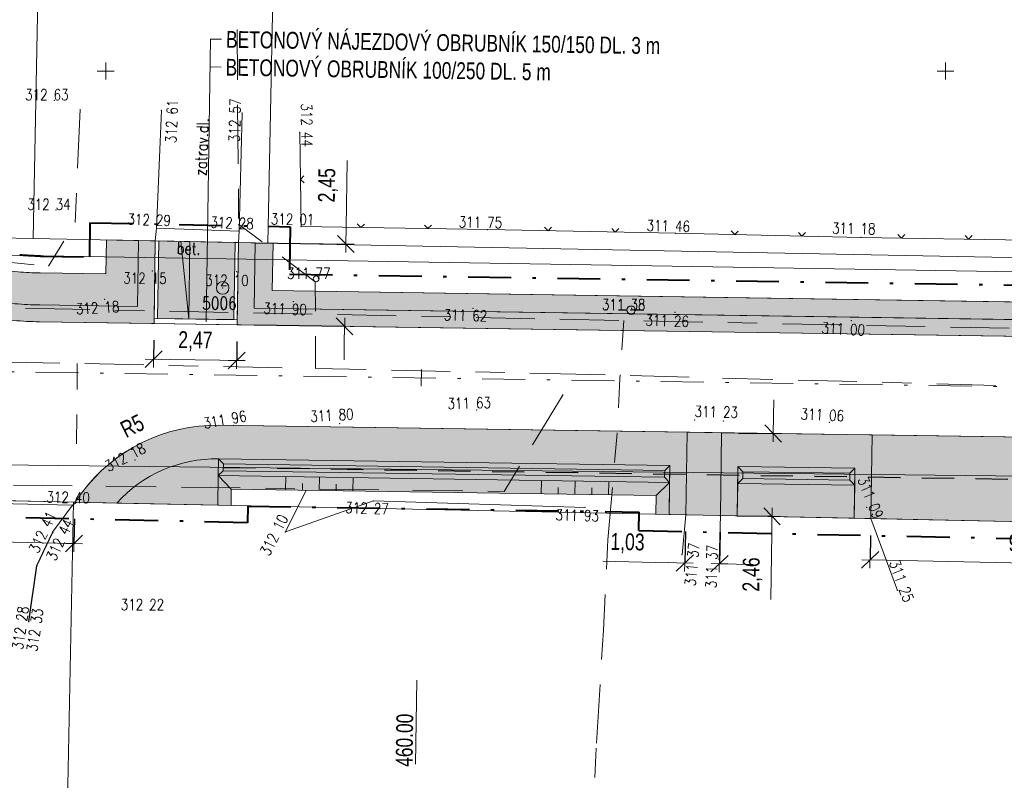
# Model space of a CAD drawing. Header units: metres. Extents: x -457068 to -456753, y -1111244 to -1111169.
# Tile 3 of 19: x -457053 to -457023, y -1111221 to -1111198. Entities that reach past the tile are written whole.
import ezdxf
from ezdxf.enums import TextEntityAlignment as Align

# ---------------------------------------------------------------- set-up
doc = ezdxf.new("R2010")
doc.units = ezdxf.units.M
doc.header["$MEASUREMENT"] = 0
for name, pattern in [('6.1622', [40, 3.5, -3, 7, -3, 3.5, 3.5, -3, 7, -3, 3.5]), ('6.2322', [40, 3.5, -3, 7, -4, 6, -3, 7, -3, 3.5]), ('6.6022', [39, 3.5, -3, 7, -6, -6, 7, -3, 3.5]), ('DGN Style 2', [6.398437, 3.839062, -2.559375]), ('DGN Style 4', [10.243898, 5.11875, -2.559375, 0.006398, -2.559375])]:
    doc.linetypes.add(name, pattern=pattern)
doc.layers.get('0').update_dxf_attribs({"lineweight": 13})
for name, color, linetype, lineweight in [('BARVY_KOMUNIKACE', 254, 'Continuous', 0), ('BARVY_KRAJNICE', 101, 'Continuous', 0), ('BARVY_OPRAVA STERK', 191, 'Continuous', 0), ('BARVY_OPRAVA_DLAZBA', 51, 'Continuous', 0), ('BARVY_VSAK', 9, 'Continuous', 0), ('BARVY_ZAREZ', 31, 'Continuous', 0), ('GEODETICKE_BODY', 2, 'Continuous', 13), ('HRANICE', 7, 'Continuous', 13), ('Hranice parcel', 9, 'Continuous', 13), ('HRANICE STAVENISTE', 136, 'DGN Style 4', 40), ('HRANY NAVRH', 1, 'Continuous', 13), ('HRANY_ZAREZ', 30, 'Continuous', 13), ('HRANY_ZELEN', 96, 'Continuous', 13), ('IS_CEZ_NN_NADZ', 1, 'Continuous', 0), ('IS_CEZ_NN_PODZ', 1, '6.6022', 0), ('IS_SMVAK_KANAL_SPL_TRASA', 32, '6.2322', 0), ('IS_SMVAK_VODA_TRASA', 5, '6.1622', 0), ('KOMUNIKACE', 7, 'Continuous', 13), ('KOMUNIKACE_OBRUBNIK', 7, 'Continuous', 13), ('KOTY', 1, 'Continuous', 13), ('KRAJNICE', 1, 'Continuous', 13), ('OSA', 1, 'DGN Style 4', 13), ('POLOMERY', 1, 'Continuous', 13), ('POPIS OBRUB', 1, 'Continuous', 13), ('SIT', 5, 'Continuous', 13), ('SITE_KANALIZACE', 7, 'Continuous', 13), ('SITE_VODOVOD', 7, 'Continuous', 13), ('SKLONOVNIK', 1, 'Continuous', 0), ('SKRYTE_BODY', 7, 'Continuous', 0), ('SRAFY ZAREZ', 30, 'Continuous', 13), ('STANIČENÍ', 1, 'Continuous', 13), ('TEREN', 7, 'Continuous', 13), ('TEXTY_KOMUNIKACE', 7, 'Continuous', 13), ('VSAKOVACI_RYHA_POTRUBI', 32, 'DGN Style 2', 30), ('VYSKY', 34, 'Continuous', 0), ('VYSKY_OBRUBNIK', 34, 'Continuous', 0)]:
    doc.layers.add(name, color=color, linetype=linetype, lineweight=lineweight)
doc.styles.add('ARIAL', font='arial.ttf')
doc.styles.add('ROMANS', font='romans.shx')
doc.styles.add('Style-Arial', font='arial.ttf')
doc.styles.add('Style-Times New Roman', font='times.ttf')
doc.dimstyles.new('1 500', dxfattribs={"dimtxt": 1, "dimasz": 1, "dimexe": 0, "dimexo": 1, "dimgap": 0.5, "dimtad": 1, "dimzin": 0, "dimtxsty": 'Style-Times New Roman', "dimblk": 'KONCOVA ZNACKA KOTY_1.0', "dimcen": 0, "dimazin": 3, "dimtfac": 1, "dimtdec": 0, "dimtofl": 0, "dimtmove": 0, "dimatfit": 1, "dimldrblk": 'KONCOVA ZNACKA KOTY_1.0', "dimfxl": 0, "dimtolj": 1, "dimtzin": 0, "dimarcsym": 0})

# ---------------------------------------------------------------- blocks, each defined once
blk = doc.blocks.new('SIT')
at = {"color": 0, "linetype": 'ByBlock', "lineweight": -2}
for p, q in [((-1, 0), (1, 0)), ((0, 1), (0, -1))]:
    blk.add_line(p, q, dxfattribs=at)
blk = doc.blocks.new('SOUP_V')
at = {"color": 0, "linetype": 'ByBlock', "lineweight": -2}
for p, q in [((-0.5, 0), (-1.5, 0)), ((0.5, 0), (1.5, 0))]:
    blk.add_line(p, q, dxfattribs=at)
blk.add_circle((0, 0), 0.5, dxfattribs=at)
blk.add_point((0, 0), dxfattribs=at)
blk = doc.blocks.new('SAK_PRIP')
at = {"color": 0, "linetype": 'ByBlock', "lineweight": -2}
blk.add_circle((0, 0), 0.35, dxfattribs=at)
blk = doc.blocks.new('PB')
at = {"color": 0, "linetype": 'ByBlock', "lineweight": -2}
blk.add_circle((0, 0), 0.75, dxfattribs=at)
blk.add_point((0, 0), dxfattribs=at)
blk = doc.blocks.new('PLOTDRAT')
at = {"color": 0, "linetype": 'ByBlock', "lineweight": -2}
for q in [(0.424264, 0.424264), (0.424264, -0.424264)]:
    blk.add_line((0, 0), q, dxfattribs=at)
blk = doc.blocks.new('KONCOVA ZNACKA KOTY_1.0')
blk.add_line((0, 0), (-1, 0))
at = {"layer": 'KOTY'}
for p, q in [((-0.5, -0.5), (0.5, 0.5)), ((-0.5, 0), (0.5, 0)), ((0, -0.5), (0, 0.5))]:
    blk.add_line(p, q, dxfattribs=at)
blk = doc.blocks.new('*D76')
at = {"layer": 'Defpoints', "color": 0, "linetype": 'Continuous', "lineweight": 0}
for p in [(-457027.22, -1111213.322), (-457017.98, -1111213.514), (-457018.005, -1111214.739)]:
    blk.add_point(p, dxfattribs=at)
at = {"layer": 'KOTY', "color": 0, "linetype": 'ByBlock', "lineweight": -2}
for p, q in [((-457027.23, -1111213.822), (-457027.246, -1111214.548)), ((-457017.99, -1111214.013), (-457018.005, -1111214.739))]:
    blk.add_line(p, q, dxfattribs=at)
at = {"layer": 'KOTY', "color": 0, "linetype": 'Continuous'}
blk.add_line((-457026.746, -1111214.558), (-457018.505, -1111214.729), dxfattribs=at)
at = {"layer": 'KOTY', "color": 0, "linetype": 'Continuous', "xscale": 0.5, "yscale": 0.5, "zscale": 0.5}
for p, rotation in [((-457027.246, -1111214.548), 178.8125618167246), ((-457018.005, -1111214.739), 358.8125618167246)]:
    blk.add_blockref('KONCOVA ZNACKA KOTY_1.0', p, dxfattribs=dict(at, rotation=rotation))
at = {"layer": 'KOTY', "color": 7, "linetype": 'Continuous', "insert": (-457022.614, -1111214.093), "char_height": 0.5, "attachment_point": 5, "rotation": 358.8126, "style": 'ARIAL'}
blk.add_mtext('\\A1;\\H1x;\\W0.75;9,24', dxfattribs=at)
blk = doc.blocks.new('*D80')
at = {"layer": 'Defpoints', "color": 0, "linetype": 'Continuous', "lineweight": 0}
for p in [(-457032.731, -1111213.208), (-457031.701, -1111213.229), (-457031.731, -1111214.664)]:
    blk.add_point(p, dxfattribs=at)
at = {"layer": 'KOTY', "color": 0, "linetype": 'ByBlock', "lineweight": -2}
for p, q in [((-457032.741, -1111213.708), (-457032.761, -1111214.642)), ((-457031.712, -1111213.729), (-457031.731, -1111214.664))]:
    blk.add_line(p, q, dxfattribs=at)
at = {"layer": 'KOTY', "color": 0, "linetype": 'Continuous'}
for p, q in [((-457033.261, -1111214.632), (-457035.199, -1111214.592)), ((-457031.231, -1111214.674), (-457030.731, -1111214.684))]:
    blk.add_line(p, q, dxfattribs=at)
at = {"layer": 'KOTY', "color": 0, "linetype": 'Continuous', "xscale": 0.5, "yscale": 0.5, "zscale": 0.5}
for p, rotation in [((-457032.761, -1111214.642), 358.8125618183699), ((-457031.731, -1111214.664), 178.8125618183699)]:
    blk.add_blockref('KONCOVA ZNACKA KOTY_1.0', p, dxfattribs=dict(at, rotation=rotation))
at = {"layer": 'KOTY', "color": 7, "linetype": 'Continuous', "insert": (-457034.468, -1111214.056), "char_height": 0.5, "attachment_point": 5, "rotation": 358.8126, "style": 'ARIAL'}
blk.add_mtext('\\A1;\\H1x;\\W0.75;1,03', dxfattribs=at)
blk = doc.blocks.new('*D82')
at = {"layer": 'Defpoints', "color": 0, "linetype": 'Continuous', "lineweight": 0}
for p in [(-457031.665, -1111210.765), (-457030.131, -1111210.788), (-457031.701, -1111213.229)]:
    blk.add_point(p, dxfattribs=at)
at = {"layer": 'KOTY', "color": 0, "linetype": 'Continuous'}
for p, q in [((-457030.123, -1111210.288), (-457030.116, -1111209.788)), ((-457030.175, -1111213.752), (-457030.204, -1111215.732))]:
    blk.add_line(p, q, dxfattribs=at)
at = {"layer": 'KOTY', "color": 0, "linetype": 'ByBlock', "lineweight": -2}
for p, q in [((-457031.165, -1111210.773), (-457030.131, -1111210.788)), ((-457031.201, -1111213.237), (-457030.167, -1111213.252))]:
    blk.add_line(p, q, dxfattribs=at)
at = {"layer": 'KOTY', "color": 0, "linetype": 'Continuous', "xscale": 0.5, "yscale": 0.5, "zscale": 0.5}
for p, rotation in [((-457030.131, -1111210.788), 269.1470496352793), ((-457030.167, -1111213.252), 89.14704963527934)]:
    blk.add_blockref('KONCOVA ZNACKA KOTY_1.0', p, dxfattribs=dict(at, rotation=rotation))
at = {"layer": 'KOTY', "color": 7, "linetype": 'Continuous', "insert": (-457030.744, -1111214.984), "char_height": 0.5, "attachment_point": 5, "rotation": 89.147, "style": 'ARIAL'}
blk.add_mtext('\\A1;\\H1x;\\W0.75;2,46', dxfattribs=at)
blk = doc.blocks.new('*D84')
at = {"layer": 'Defpoints', "color": 0, "linetype": 'Continuous', "lineweight": 0}
for p in [(-457046.049, -1111205.102), (-457046.085, -1111207.55), (-457042.889, -1111207.598)]:
    blk.add_point(p, dxfattribs=at)
at = {"layer": 'KOTY', "color": 0, "linetype": 'Continuous'}
for p, q in [((-457042.846, -1111204.65), (-457042.816, -1111202.667)), ((-457042.897, -1111208.098), (-457042.904, -1111208.598))]:
    blk.add_line(p, q, dxfattribs=at)
at = {"layer": 'KOTY', "color": 0, "linetype": 'ByBlock', "lineweight": -2}
for p, q in [((-457045.549, -1111205.11), (-457042.853, -1111205.15)), ((-457045.585, -1111207.558), (-457042.889, -1111207.598))]:
    blk.add_line(p, q, dxfattribs=at)
at = {"layer": 'KOTY', "color": 0, "linetype": 'Continuous', "xscale": 0.5, "yscale": 0.5, "zscale": 0.5}
for p, rotation in [((-457042.853, -1111205.15), 269.1470496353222), ((-457042.889, -1111207.598), 89.14704963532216)]:
    blk.add_blockref('KONCOVA ZNACKA KOTY_1.0', p, dxfattribs=dict(at, rotation=rotation))
at = {"layer": 'KOTY', "color": 7, "linetype": 'Continuous', "insert": (-457043.377, -1111203.4), "char_height": 0.5, "attachment_point": 5, "rotation": 89.147, "style": 'ARIAL'}
blk.add_mtext('\\A1;\\H1x;\\W0.75;2,45', dxfattribs=at)
blk = doc.blocks.new('*D86')
at = {"layer": 'Defpoints', "color": 0, "linetype": 'Continuous', "lineweight": 0}
for p in [(-457055.754, -1111212.726), (-457050.918, -1111212.831), (-457050.944, -1111214.062)]:
    blk.add_point(p, dxfattribs=at)
at = {"layer": 'KOTY', "color": 0, "linetype": 'ByBlock', "lineweight": -2}
for p, q in [((-457055.765, -1111213.226), (-457055.781, -1111213.957)), ((-457050.928, -1111213.331), (-457050.944, -1111214.062))]:
    blk.add_line(p, q, dxfattribs=at)
at = {"layer": 'KOTY', "color": 0, "linetype": 'Continuous'}
blk.add_line((-457055.281, -1111213.968), (-457051.444, -1111214.051), dxfattribs=at)
at = {"layer": 'KOTY', "color": 0, "linetype": 'Continuous', "xscale": 0.5, "yscale": 0.5, "zscale": 0.5}
for p, rotation in [((-457055.781, -1111213.957), 178.7587856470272), ((-457050.944, -1111214.062), 358.7587856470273)]:
    blk.add_blockref('KONCOVA ZNACKA KOTY_1.0', p, dxfattribs=dict(at, rotation=rotation))
at = {"layer": 'KOTY', "color": 7, "linetype": 'Continuous', "insert": (-457053.351, -1111213.459), "char_height": 0.5, "attachment_point": 5, "rotation": 358.7588, "style": 'ARIAL'}
blk.add_mtext('\\A1;\\H1x;\\W0.75;4,84', dxfattribs=at)
blk = doc.blocks.new('*D90')
at = {"layer": 'Defpoints', "color": 0, "linetype": 'Continuous', "lineweight": 0}
for p in [(-457048.559, -1111207.513), (-457046.085, -1111207.55), (-457046.101, -1111208.614)]:
    blk.add_point(p, dxfattribs=at)
at = {"layer": 'KOTY', "color": 0, "linetype": 'ByBlock', "lineweight": -2}
for p, q in [((-457048.567, -1111208.013), (-457048.575, -1111208.578)), ((-457046.093, -1111208.05), (-457046.101, -1111208.614))]:
    blk.add_line(p, q, dxfattribs=at)
at = {"layer": 'KOTY', "color": 0, "linetype": 'Continuous'}
blk.add_line((-457048.075, -1111208.585), (-457046.601, -1111208.607), dxfattribs=at)
at = {"layer": 'KOTY', "color": 0, "linetype": 'Continuous', "xscale": 0.5, "yscale": 0.5, "zscale": 0.5}
for p, rotation in [((-457048.575, -1111208.578), 179.1470496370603), ((-457046.101, -1111208.614), 359.1470496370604)]:
    blk.add_blockref('KONCOVA ZNACKA KOTY_1.0', p, dxfattribs=dict(at, rotation=rotation))
at = {"layer": 'KOTY', "color": 7, "linetype": 'Continuous', "insert": (-457047.33, -1111208.046), "char_height": 0.5, "attachment_point": 5, "rotation": 359.147, "style": 'ARIAL'}
blk.add_mtext('\\A1;\\H1x;\\W0.75;2,47', dxfattribs=at)

msp = doc.modelspace()

# ---------------------------------------------------------------- hatches: boundary and pattern name
at = {"layer": 'BARVY_KRAJNICE', "ltscale": 0.25, "extrusion": (0, 0, -1)}
for points in [[(457051.964, -1111206.963, 0.019236), (457052.693, -1111206.924), (457057.332, -1111206.497), (457057.378, -1111206.994), (457052.739, -1111207.422, -0.019236), (457051.971, -1111207.463), (457048.559, -1111207.513), (457048.557, -1111207.363), (457048.523, -1111205.053), (457049.023, -1111205.043), (457049.052, -1111207.006)], [(457051.949, -1111206.009, 0.019236), (457052.606, -1111205.974), (457057.245, -1111205.547), (457057.332, -1111206.497), (457052.693, -1111206.924, -0.019236), (457051.964, -1111206.963), (457049.052, -1111207.006), (457049.023, -1111205.043), (457049.976, -1111205.024), (457049.991, -1111206.038)]]:
    msp.add_hatch(color=256, dxfattribs=at).paths.add_polyline_path(points)
at = {"layer": 'BARVY_KRAJNICE', "ltscale": 0.25}
for points in [[(-457011.093, -1111208.071), (-457046.085, -1111207.55), (-457046.083, -1111207.4), (-457046.049, -1111205.102), (-457045.549, -1111205.112), (-457045.578, -1111207.058), (-457011.585, -1111207.564), (-457011.558, -1111205.772), (-457011.059, -1111205.782), (-457011.09, -1111207.921)], [(-457011.585, -1111207.564), (-457045.578, -1111207.058), (-457045.549, -1111205.112), (-457045.019, -1111205.123), (-457045.04, -1111206.536), (-457012.101, -1111207.033), (-457012.082, -1111205.762), (-457011.558, -1111205.772)], [(-457046.628, -1111210.542, 0.24122), (-457050.717, -1111212.56), (-457050.918, -1111212.831), (-457049.668, -1111212.857, -0.215687), (-457046.643, -1111211.542), (-457033.209, -1111211.742), (-457033.217, -1111212.242), (-457033.231, -1111213.197), (-457032.731, -1111213.208), (-457032.694, -1111210.75)], [(-457027.22, -1111213.322), (-457027.72, -1111213.312), (-457027.705, -1111212.324), (-457027.698, -1111211.824), (-457031.179, -1111211.773), (-457031.187, -1111212.273), (-457031.201, -1111213.24), (-457031.701, -1111213.229), (-457031.665, -1111210.765), (-457027.183, -1111210.832)], [(-457046.643, -1111211.542, 0.215687), (-457049.668, -1111212.857), (-457046.664, -1111212.919), (-457046.651, -1111212.042)], [(-457027.72, -1111213.312), (-457031.201, -1111213.24), (-457031.187, -1111212.273), (-457027.705, -1111212.324)]]:
    msp.add_hatch(color=256, dxfattribs=at).paths.add_polyline_path(points)
at = {"layer": 'BARVY_OPRAVA STERK', "ltscale": 0.25}
for points in [[(-457031.701, -1111213.229), (-457032.731, -1111213.208), (-457032.694, -1111210.75), (-457031.665, -1111210.765)], [(-457017.98, -1111213.514), (-457027.22, -1111213.322), (-457027.183, -1111210.832), (-457017.942, -1111210.97)]]:
    msp.add_hatch(color=256, dxfattribs=at).paths.add_polyline_path(points)
at = {"layer": 'BARVY_OPRAVA_DLAZBA', "ltscale": 0.25}
msp.add_hatch(color=256, dxfattribs=at).paths.add_polyline_path([(-457046.183, -1111207.399), (-457048.457, -1111207.365), (-457048.423, -1111205.055), (-457046.149, -1111205.1)])
at = {"layer": 'BARVY_VSAK', "ltscale": 0.25}
for points in [[(-457046.651, -1111212.042), (-457046.643, -1111211.542), (-457046.496, -1111211.695), (-457046.499, -1111211.895)], [(-457033.361, -1111211.89), (-457046.496, -1111211.695), (-457046.643, -1111211.542), (-457033.209, -1111211.742)], [(-457033.364, -1111212.09), (-457046.499, -1111211.895), (-457046.496, -1111211.695), (-457033.361, -1111211.89)], [(-457033.217, -1111212.242), (-457033.364, -1111212.09), (-457033.361, -1111211.89), (-457033.209, -1111211.742)], [(-457031.187, -1111212.273), (-457031.179, -1111211.773), (-457031.032, -1111211.925), (-457031.035, -1111212.125)], [(-457027.85, -1111211.972), (-457031.032, -1111211.925), (-457031.179, -1111211.773), (-457027.698, -1111211.824)], [(-457033.217, -1111212.242), (-457046.651, -1111212.042), (-457046.499, -1111211.895), (-457033.364, -1111212.09)], [(-457027.853, -1111212.172), (-457031.035, -1111212.125), (-457031.032, -1111211.925), (-457027.85, -1111211.972)], [(-457027.705, -1111212.324), (-457027.853, -1111212.172), (-457027.85, -1111211.972), (-457027.698, -1111211.824)], [(-457027.705, -1111212.324), (-457031.187, -1111212.273), (-457031.035, -1111212.125), (-457027.853, -1111212.172)]]:
    msp.add_hatch(color=256, dxfattribs=at).paths.add_polyline_path(points)
at = {"layer": 'BARVY_ZAREZ', "ltscale": 0.25}
for points in [[(-457046.269, -1111212.927), (-457046.664, -1111212.919), (-457046.651, -1111212.042), (-457046.262, -1111212.443)], [(-457033.617, -1111212.631), (-457046.262, -1111212.443), (-457046.651, -1111212.042), (-457033.217, -1111212.242)], [(-457033.231, -1111213.197), (-457033.626, -1111213.189), (-457033.617, -1111212.631), (-457033.217, -1111212.242)]]:
    msp.add_hatch(color=256, dxfattribs=at).paths.add_polyline_path(points)
at = {"layer": 'SKLONOVNIK', "ltscale": 0.25}
msp.add_hatch(color=256, dxfattribs=at).paths.add_polyline_path([(-457047.53, -1111207.379), (-457047.761, -1111205.068), (-457047.495, -1111205.073)])

# ---------------------------------------------------------------- linework, layer by layer
at = {"layer": 'BARVY_KOMUNIKACE', "ltscale": 0.25, "flags": 128}
msp.add_lwpolyline([(-457011.093, -1111208.071), (-457046.085, -1111207.55), (-457048.559, -1111207.513), (-457051.971, -1111207.463, -0.019236), (-457052.739, -1111207.422), (-457057.378, -1111206.994), (-457057.436, -1111210.887), (-457057.065, -1111210.933, -0.384842), (-457055.748, -1111212.453), (-457055.754, -1111212.726), (-457050.918, -1111212.831), (-457050.717, -1111212.56, -0.24122), (-457046.628, -1111210.542), (-457032.694, -1111210.75), (-457031.665, -1111210.765), (-457027.183, -1111210.832), (-457017.942, -1111210.97)], format="xyb", dxfattribs=at)
at = {"layer": 'BARVY_KRAJNICE', "ltscale": 0.25, "flags": 128}
for points in [[(-457051.964, -1111206.963, -0.019236), (-457052.693, -1111206.924), (-457057.332, -1111206.497), (-457057.378, -1111206.994), (-457052.739, -1111207.422, 0.019236), (-457051.971, -1111207.463), (-457048.559, -1111207.513), (-457048.557, -1111207.363), (-457048.523, -1111205.053), (-457049.023, -1111205.043), (-457049.052, -1111207.006)], [(-457051.949, -1111206.009, -0.019236), (-457052.606, -1111205.974), (-457057.245, -1111205.547), (-457057.332, -1111206.497), (-457052.693, -1111206.924, 0.019236), (-457051.964, -1111206.963), (-457049.052, -1111207.006), (-457049.023, -1111205.043), (-457049.976, -1111205.024), (-457049.991, -1111206.038)], [(-457046.628, -1111210.542, 0.24122), (-457050.717, -1111212.56), (-457050.918, -1111212.831), (-457049.668, -1111212.857, -0.215687), (-457046.643, -1111211.542), (-457033.209, -1111211.742), (-457033.217, -1111212.242), (-457033.231, -1111213.197), (-457032.731, -1111213.208), (-457032.694, -1111210.75)], [(-457046.643, -1111211.542, 0.215687), (-457049.668, -1111212.857), (-457046.664, -1111212.919), (-457046.651, -1111212.042)]]:
    msp.add_lwpolyline(points, format="xyb", close=True, dxfattribs=at)
for points in [[(-457046.085, -1111207.55), (-457011.093, -1111208.071), (-457011.09, -1111207.921), (-457011.059, -1111205.782), (-457011.558, -1111205.772), (-457011.585, -1111207.564), (-457045.578, -1111207.058), (-457045.549, -1111205.112), (-457046.049, -1111205.102), (-457046.083, -1111207.4)], [(-457045.549, -1111205.112), (-457045.578, -1111207.058), (-457011.585, -1111207.564), (-457011.558, -1111205.772), (-457012.082, -1111205.762), (-457012.101, -1111207.033), (-457045.04, -1111206.536), (-457045.019, -1111205.123)], [(-457027.72, -1111213.312), (-457027.22, -1111213.322), (-457027.183, -1111210.832), (-457031.665, -1111210.765), (-457031.701, -1111213.229), (-457031.201, -1111213.24), (-457031.187, -1111212.273), (-457031.179, -1111211.773), (-457027.698, -1111211.824), (-457027.705, -1111212.324)], [(-457027.72, -1111213.312), (-457027.705, -1111212.324), (-457031.187, -1111212.273), (-457031.201, -1111213.24)]]:
    msp.add_lwpolyline(points, close=True, dxfattribs=at)
at = {"layer": 'BARVY_OPRAVA STERK', "ltscale": 0.25, "flags": 128}
for points in [[(-457032.694, -1111210.75), (-457032.731, -1111213.208), (-457031.701, -1111213.229), (-457031.665, -1111210.765)], [(-457017.98, -1111213.514), (-457017.942, -1111210.97), (-457027.183, -1111210.832), (-457027.22, -1111213.322)]]:
    msp.add_lwpolyline(points, close=True, dxfattribs=at)
at = {"layer": 'BARVY_OPRAVA_DLAZBA', "ltscale": 0.25, "flags": 128}
msp.add_lwpolyline([(-457046.183, -1111207.399), (-457046.149, -1111205.1), (-457048.423, -1111205.055), (-457048.457, -1111207.365)], close=True, dxfattribs=at)
at = {"layer": 'BARVY_VSAK', "ltscale": 0.25, "flags": 128}
for points in [[(-457046.643, -1111211.542), (-457046.651, -1111212.042), (-457046.499, -1111211.895), (-457046.496, -1111211.695)], [(-457033.209, -1111211.742), (-457046.643, -1111211.542), (-457046.496, -1111211.695), (-457033.361, -1111211.89)], [(-457033.361, -1111211.89), (-457046.496, -1111211.695), (-457046.499, -1111211.895), (-457033.364, -1111212.09)], [(-457033.209, -1111211.742), (-457033.361, -1111211.89), (-457033.364, -1111212.09), (-457033.217, -1111212.242)], [(-457031.035, -1111212.125), (-457031.032, -1111211.925), (-457031.179, -1111211.773), (-457031.187, -1111212.273)], [(-457027.698, -1111211.824), (-457031.179, -1111211.773), (-457031.032, -1111211.925), (-457027.85, -1111211.972)], [(-457033.364, -1111212.09), (-457046.499, -1111211.895), (-457046.651, -1111212.042), (-457033.217, -1111212.242)], [(-457027.85, -1111211.972), (-457031.032, -1111211.925), (-457031.035, -1111212.125), (-457027.853, -1111212.172)], [(-457027.705, -1111212.324), (-457027.698, -1111211.824), (-457027.85, -1111211.972), (-457027.853, -1111212.172)], [(-457027.853, -1111212.172), (-457031.035, -1111212.125), (-457031.187, -1111212.273), (-457027.705, -1111212.324)]]:
    msp.add_lwpolyline(points, close=True, dxfattribs=at)
at = {"layer": 'BARVY_ZAREZ', "ltscale": 0.25, "flags": 128}
for points in [[(-457046.269, -1111212.927), (-457046.262, -1111212.443), (-457046.651, -1111212.042), (-457046.664, -1111212.919)], [(-457046.262, -1111212.443), (-457033.617, -1111212.631), (-457033.217, -1111212.242), (-457046.651, -1111212.042)], [(-457033.617, -1111212.631), (-457033.626, -1111213.189), (-457033.231, -1111213.197), (-457033.217, -1111212.242)]]:
    msp.add_lwpolyline(points, close=True, dxfattribs=at)
at = {"layer": 'HRANICE', "ltscale": 0.25}
for p, q in [((-457044.223, -1111201.824), (-457044.184, -1111204.628)), ((-457044.184, -1111204.628), (-457038.629, -1111204.719)), ((-457038.629, -1111204.719), (-457033.038, -1111204.827)), ((-457033.038, -1111204.827), (-457027.517, -1111204.954)), ((-457027.517, -1111204.954), (-457019.115, -1111205.083))]:
    msp.add_line(p, q, dxfattribs=at)
at = {"layer": 'Hranice parcel', "ltscale": 0.25}
for p, q in [((-457052.16, -1111204.98), (-457051.58, -1111174.99)), ((-457044.58, -1111175.13), (-457045.17, -1111205.12)), ((-457066.365, -1111204.707), (-457052.16, -1111204.98)), ((-457052.16, -1111204.98), (-457045.17, -1111205.12)), ((-457045.17, -1111205.12), (-456995.18, -1111206.09)), ((-457066.365, -1111211.57), (-456837.84, -1111214.13)), ((-457056.96, -1111212.7), (-457050.96, -1111212.83)), ((-457050.96, -1111212.83), (-457051.538, -1111242.314)), ((-457050.96, -1111212.83), (-457005.61, -1111213.77))]:
    msp.add_line(p, q, dxfattribs=at)
at = {"layer": 'HRANICE STAVENISTE', "ltscale": 0.25}
for p, q in [((-457050.469, -1111204.514), (-457050.484, -1111205.531)), ((-457050.469, -1111204.514), (-457044.512, -1111204.633)), ((-457044.512, -1111204.633), (-457044.533, -1111206.044)), ((-457051.942, -1111205.509), (-457050.484, -1111205.531)), ((-457044.533, -1111206.044), (-457012.593, -1111206.525)), ((-457045.769, -1111212.951), (-457045.776, -1111213.442)), ((-457045.769, -1111212.951), (-457034.125, -1111213.124)), ((-457045.776, -1111213.442), (-457058.221, -1111213.173)), ((-457034.133, -1111213.679), (-457034.125, -1111213.124)), ((-457034.133, -1111213.679), (-457009.741, -1111214.184))]:
    msp.add_line(p, q, dxfattribs=at)
at = {"layer": 'HRANICE STAVENISTE', "ltscale": 0.25, "extrusion": (0, 0, -1)}
msp.add_arc((457051.822, -1111197.464), 8.046, 270.853, 275.261, dxfattribs=at)
at = {"layer": 'HRANY NAVRH', "ltscale": 0.25}
for p, q in [((-457048.523, -1111205.053), (-457048.559, -1111207.513)), ((-457048.523, -1111205.053), (-457046.049, -1111205.102)), ((-457048.423, -1111205.055), (-457048.457, -1111207.365)), ((-457046.149, -1111205.1), (-457046.183, -1111207.399)), ((-457046.049, -1111205.102), (-457046.085, -1111207.55)), ((-457048.557, -1111207.363), (-457046.083, -1111207.4)), ((-457051.971, -1111207.463), (-456850.594, -1111210.461)), ((-457046.628, -1111210.542), (-456850.638, -1111213.46)), ((-457032.731, -1111213.208), (-457032.694, -1111210.75)), ((-457031.701, -1111213.229), (-457031.665, -1111210.765)), ((-457027.22, -1111213.322), (-457027.183, -1111210.832)), ((-457050.918, -1111212.831), (-457050.717, -1111212.56)), ((-457050.918, -1111212.831), (-457055.754, -1111212.726)), ((-457032.731, -1111213.208), (-457031.701, -1111213.229)), ((-457027.22, -1111213.322), (-457017.98, -1111213.514))]:
    msp.add_line(p, q, dxfattribs=at)
at = {"layer": 'HRANY NAVRH', "ltscale": 0.25, "extrusion": (0, 0, -1)}
msp.add_arc((457051.822, -1111197.464), 10, 270.853, 275.261, dxfattribs=at)
at = {"layer": 'HRANY NAVRH', "ltscale": 0.25}
msp.add_arc((-457046.703, -1111215.542), 5, 89.147, 143.3942, dxfattribs=at)
at = {"layer": 'HRANY_ZAREZ', "ltscale": 0.25}
for p, q in [((-457046.651, -1111212.042), (-457046.664, -1111212.919)), ((-457046.651, -1111212.042), (-457046.262, -1111212.443)), ((-457033.617, -1111212.631), (-457033.217, -1111212.242)), ((-457046.262, -1111212.443), (-457046.269, -1111212.927)), ((-457046.262, -1111212.443), (-457033.617, -1111212.631)), ((-457033.626, -1111213.189), (-457033.617, -1111212.631)), ((-457046.664, -1111212.919), (-457046.269, -1111212.927)), ((-457033.626, -1111213.189), (-457033.231, -1111213.197))]:
    msp.add_line(p, q, dxfattribs=at)
at = {"layer": 'HRANY_ZELEN', "ltscale": 0.25}
for p, q in [((-457049.976, -1111205.024), (-457049.991, -1111206.038)), ((-457049.976, -1111205.024), (-457049.023, -1111205.043)), ((-457045.019, -1111205.123), (-457045.549, -1111205.112)), ((-457045.019, -1111205.123), (-457045.04, -1111206.536)), ((-457051.949, -1111206.009), (-457049.991, -1111206.038)), ((-457045.04, -1111206.536), (-457012.101, -1111207.033)), ((-457046.664, -1111212.919), (-457049.668, -1111212.857)), ((-457031.201, -1111213.24), (-457027.72, -1111213.312))]:
    msp.add_line(p, q, dxfattribs=at)
at = {"layer": 'HRANY_ZELEN', "ltscale": 0.25, "extrusion": (0, 0, -1)}
msp.add_arc((457051.822, -1111197.464), 8.546, 270.853, 275.261, dxfattribs=at)
at = {"layer": 'IS_CEZ_NN_NADZ', "ltscale": 0.25}
msp.add_lwpolyline([(-457019.851, -1111206.021), (-457055.487, -1111205.441)], dxfattribs=at)
at = {"layer": 'IS_CEZ_NN_PODZ', "ltscale": 0.25}
msp.add_lwpolyline([(-457055.487, -1111205.441), (-457051.7, -1111205.81), (-457050.91, -1111204.51), (-457050.27, -1111190.6), (-457049.66, -1111176.32), (-457047.89, -1111175.34), (-457047.58, -1111173.81)], dxfattribs=at)
at = {"layer": 'IS_SMVAK_KANAL_SPL_TRASA', "ltscale": 0.25}
for p, q in [((-457043.76, -1111206.27), (-457043.758, -1111208.855)), ((-457066.365, -1111208.374), (-457036.01, -1111209.02)), ((-457050.87, -1111211.1), (-457050.846, -1111208.704)), ((-457038.139, -1111212.51), (-457036.011, -1111209.02)), ((-457036.01, -1111209.02), (-456985.91, -1111210.36))]:
    msp.add_line(p, q, dxfattribs=at)
for points in [[(-457046.276, -1111176.136), (-457046.043, -1111204.554), (-457043.76, -1111206.27)], [(-457054.639, -1111242.314), (-457054.369, -1111212.302), (-457038.139, -1111212.51)]]:
    msp.add_lwpolyline(points, dxfattribs=at)
at = {"layer": 'IS_SMVAK_VODA_TRASA', "ltscale": 0.25}
for points in [[(-456950.664, -1111209.056), (-456951.54, -1111209.03), (-456994.26, -1111209.06), (-457021.48, -1111207.69), (-457051.51, -1111207.08), (-457066.365, -1111206.784)], [(-457034.577, -1111207.424), (-457034.692, -1111209.149), (-457034.777, -1111210.778), (-457035.053, -1111213.956), (-457035.185, -1111216.64), (-457035.402, -1111220.151), (-457035.511, -1111222.681), (-457035.61, -1111224.612)]]:
    msp.add_lwpolyline(points, dxfattribs=at)
at = {"layer": 'KOMUNIKACE', "ltscale": 0.25}
for p, q in [((-457048.487, -1111204.679), (-457048.342, -1111201.174)), ((-457046.027, -1111204.767), (-457045.939, -1111201.252)), ((-457048.523, -1111205.053), (-457048.487, -1111204.679)), ((-457048.487, -1111204.679), (-457046.027, -1111204.767)), ((-457046.027, -1111204.767), (-457046.049, -1111205.102)), ((-457055.756, -1111212.817), (-457050.986, -1111212.923)), ((-457051.581, -1111213.724), (-457050.986, -1111212.923)), ((-457050.986, -1111212.923), (-457050.86, -1111212.832)), ((-457032.842, -1111214.396), (-457032.731, -1111213.208)), ((-457031.743, -1111214.534), (-457031.701, -1111213.229)), ((-457027.22, -1111213.322), (-457026.433, -1111215.457)), ((-457052.058, -1111214.728), (-457051.581, -1111213.724)), ((-457052.296, -1111216.386), (-457052.058, -1111214.728))]:
    msp.add_line(p, q, dxfattribs=at)
at = {"layer": 'KOMUNIKACE_OBRUBNIK', "ltscale": 0.25}
for p, q in [((-457052.048, -1111214.731), (-457051.572, -1111213.728)), ((-457052.286, -1111216.387), (-457052.048, -1111214.731))]:
    msp.add_line(p, q, dxfattribs=at)
at = {"layer": 'KRAJNICE', "ltscale": 0.25}
for p, q in [((-457049.023, -1111205.043), (-457049.052, -1111207.006)), ((-457049.023, -1111205.043), (-457048.523, -1111205.053)), ((-457045.549, -1111205.112), (-457046.049, -1111205.102)), ((-457045.549, -1111205.112), (-457045.578, -1111207.058)), ((-457051.964, -1111206.963), (-457049.052, -1111207.006)), ((-457045.578, -1111207.058), (-457011.585, -1111207.564)), ((-457046.651, -1111212.042), (-457046.643, -1111211.542)), ((-457046.643, -1111211.542), (-457033.209, -1111211.742)), ((-457033.231, -1111213.197), (-457033.209, -1111211.742)), ((-457031.201, -1111213.24), (-457031.179, -1111211.773)), ((-457031.179, -1111211.773), (-457027.698, -1111211.824)), ((-457046.651, -1111212.042), (-457033.217, -1111212.242)), ((-457027.72, -1111213.312), (-457027.698, -1111211.824)), ((-457031.187, -1111212.273), (-457027.705, -1111212.324)), ((-457049.668, -1111212.857), (-457050.918, -1111212.831)), ((-457033.231, -1111213.197), (-457032.731, -1111213.208)), ((-457031.201, -1111213.24), (-457031.701, -1111213.229)), ((-457027.72, -1111213.312), (-457027.22, -1111213.322))]:
    msp.add_line(p, q, dxfattribs=at)
at = {"layer": 'KRAJNICE', "lineweight": 0, "ltscale": 0.25}
for p, q in [((-457046.643, -1111211.542), (-457046.496, -1111211.695)), ((-457046.499, -1111211.895), (-457046.496, -1111211.695)), ((-457046.496, -1111211.695), (-457033.361, -1111211.89)), ((-457033.361, -1111211.89), (-457033.209, -1111211.742)), ((-457031.032, -1111211.925), (-457031.179, -1111211.773)), ((-457046.651, -1111212.042), (-457046.499, -1111211.895)), ((-457046.499, -1111211.895), (-457033.364, -1111212.09)), ((-457033.364, -1111212.09), (-457033.361, -1111211.89)), ((-457033.364, -1111212.09), (-457033.217, -1111212.242)), ((-457031.035, -1111212.125), (-457031.032, -1111211.925)), ((-457031.032, -1111211.925), (-457027.85, -1111211.972)), ((-457027.853, -1111212.172), (-457027.85, -1111211.972)), ((-457027.85, -1111211.972), (-457027.698, -1111211.824)), ((-457031.035, -1111212.125), (-457031.187, -1111212.273)), ((-457031.035, -1111212.125), (-457027.853, -1111212.172)), ((-457027.853, -1111212.172), (-457027.705, -1111212.324))]:
    msp.add_line(p, q, dxfattribs=at)
at = {"layer": 'KRAJNICE', "ltscale": 0.25, "extrusion": (0, 0, -1)}
msp.add_arc((457051.822, -1111197.464), 9.5, 270.853, 275.261, dxfattribs=at)
at = {"layer": 'KRAJNICE', "ltscale": 0.25}
msp.add_arc((-457046.703, -1111215.542), 4, 89.147, 137.8331, dxfattribs=at)
at = {"layer": 'OSA', "ltscale": 0.25}
msp.add_line((-457057.406, -1111208.882), (-456850.616, -1111211.961), dxfattribs=at)
at = {"layer": 'POPIS OBRUB'}
for p, q in [((-457046.879, -1111199.049), (-457047.005, -1111207.465)), ((-457046.548, -1111199.054), (-457046.879, -1111199.049)), ((-457046.56, -1111199.883), (-457046.892, -1111199.878))]:
    msp.add_line(p, q, dxfattribs=at)
at = {"layer": 'SKLONOVNIK', "ltscale": 0.25, "flags": 128}
msp.add_lwpolyline([(-457047.761, -1111205.068), (-457047.53, -1111207.379), (-457047.495, -1111205.073)], close=True, dxfattribs=at)
at = {"layer": 'SKRYTE_BODY', "ltscale": 0.25}
for p in [(-457048.342, -1111201.174), (-457045.939, -1111201.252), (-457044.223, -1111201.824), (-457048.487, -1111204.679), (-457048.487, -1111204.679), (-457046.027, -1111204.767), (-457046.027, -1111204.767), (-457044.184, -1111204.628), (-457044.184, -1111204.628), (-457038.629, -1111204.719), (-457033.038, -1111204.827), (-457027.517, -1111204.954), (-457048.609, -1111205.955), (-457048.609, -1111205.955), (-457046.105, -1111205.973), (-457046.105, -1111205.973), (-457050.034, -1111206.79), (-457044.413, -1111206.864), (-457039.064, -1111207.067), (-457033.057, -1111207.179), (-457027.809, -1111207.427), (-457038.954, -1111210.089), (-457046.198, -1111210.544), (-457043.033, -1111210.493), (-457043.033, -1111210.493), (-457032.467, -1111210.383), (-457032.467, -1111210.383), (-457031.611, -1111210.411), (-457031.611, -1111210.411), (-457028.457, -1111210.456), (-457028.457, -1111210.456), (-457049.127, -1111211.577), (-457050.986, -1111212.923), (-457050.986, -1111212.923), (-457042.028, -1111212.793), (-457035.731, -1111212.99), (-457027.344, -1111212.986), (-457051.581, -1111213.724), (-457051.581, -1111213.724), (-457051.572, -1111213.728), (-457044.651, -1111213.719), (-457044.651, -1111213.719), (-457032.842, -1111214.396), (-457052.058, -1111214.728), (-457052.048, -1111214.731), (-457031.743, -1111214.534), (-457026.433, -1111215.457), (-457052.296, -1111216.386), (-457052.286, -1111216.387)]:
    msp.add_point(p, dxfattribs=at)
at = {"layer": 'SRAFY ZAREZ', "ltscale": 0.25}
for p, q in [((-457044.643, -1111212.467), (-457044.637, -1111212.072)), ((-457043.643, -1111212.482), (-457043.637, -1111212.087)), ((-457042.643, -1111212.497), (-457042.637, -1111212.102)), ((-457044.143, -1111212.475), (-457044.14, -1111212.277)), ((-457043.143, -1111212.49), (-457043.14, -1111212.292)), ((-457037.034, -1111212.581), (-457037.028, -1111212.186)), ((-457036.534, -1111212.588), (-457036.531, -1111212.39)), ((-457036.034, -1111212.595), (-457036.028, -1111212.2)), ((-457035.534, -1111212.603), (-457035.531, -1111212.405)), ((-457035.034, -1111212.61), (-457035.028, -1111212.215))]:
    msp.add_line(p, q, dxfattribs=at)
at = {"layer": 'STANIČENÍ', "flags": 128}
for points in [[(-457040.61, -1111209.382), (-457040.603, -1111208.882)], [(-457040.777, -1111220.631), (-457040.74, -1111218.131)]]:
    msp.add_lwpolyline(points, dxfattribs=at)
at = {"layer": 'TEREN', "ltscale": 0.25}
for p, q in [((-457044.651, -1111213.719), (-457044.028, -1111212.476)), ((-457044.651, -1111213.719), (-457042.028, -1111212.793)), ((-457042.028, -1111212.793), (-457035.731, -1111212.99))]:
    msp.add_line(p, q, dxfattribs=at)
for p in [(-457051.532, -1111200.868), (-457051.476, -1111204.132), (-457048.686, -1111216.042)]:
    msp.add_point(p, dxfattribs=at)
at = {"layer": 'VSAKOVACI_RYHA_POTRUBI', "ltscale": 0.25}
msp.add_line((-457046.497, -1111211.795), (-456850.657, -1111214.71), dxfattribs=at)

# ---------------------------------------------------------------- block references
at = {"layer": 'GEODETICKE_BODY', "ltscale": 0.25, "xscale": 0.25, "yscale": 0.25, "zscale": 0.25}
msp.add_blockref('PB', (-457046.519, -1111206.456), dxfattribs=at)
at = {"layer": 'HRANICE', "ltscale": 0.25, "xscale": 0.25, "yscale": 0.25, "zscale": 0.25}
for p, rotation in [((-457044.204, -1111203.226), 0.7968585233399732), ((-457042.406, -1111204.657), 89.0614852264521), ((-457040.407, -1111204.69), 89.0614852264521), ((-457036.833, -1111204.754), 88.89336885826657), ((-457034.834, -1111204.792), 88.89336885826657), ((-457031.277, -1111204.868), 88.68225303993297), ((-457029.278, -1111204.913), 88.68225303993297), ((-457026.316, -1111204.972), 89.12037910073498), ((-457024.316, -1111205.003), 89.12037910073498)]:
    msp.add_blockref('PLOTDRAT', p, dxfattribs=dict(at, rotation=rotation))
at = {"layer": 'SIT', "ltscale": 0.25, "xscale": 0.25, "yscale": 0.25, "zscale": 0.25}
for p in [(-457050, -1111200), (-457025, -1111200)]:
    msp.add_blockref('SIT', p, dxfattribs=at)
at = {"layer": 'SITE_KANALIZACE', "ltscale": 0.25, "xscale": 0.25, "yscale": 0.25, "zscale": 0.25}
msp.add_blockref('SAK_PRIP', (-457043.735, -1111206.182), dxfattribs=at)
at = {"layer": 'SITE_VODOVOD', "ltscale": 0.25, "xscale": 0.25, "yscale": 0.25, "zscale": 0.25}
for p in [(-457034.361, -1111207.111), (-457034.361, -1111207.118)]:
    msp.add_blockref('SOUP_V', p, dxfattribs=at)

# ---------------------------------------------------------------- texts
at = {"layer": 'GEODETICKE_BODY', "style": 'ROMANS', "width": 0.8}
msp.add_text('5006', height=0.375, dxfattribs=at).set_placement((-457046.614, -1111207.099), align=Align.CENTER)
at = {"layer": 'POLOMERY', "linetype": 'Continuous', "style": 'Style-Arial', "width": 0.74}
msp.add_text('R5', height=0.5, rotation=26.2706, dxfattribs=at).set_placement((-457049.505, -1111210.706), align=Align.MIDDLE_LEFT)
at = {"layer": 'POPIS OBRUB', "style": 'Style-Arial', "width": 0.74}
for s, p in [('BETONOVÝ NÁJEZDOVÝ OBRUBNÍK 150/150 DL. 3 m', (-457046.417, -1111199.056)), ('BETONOVÝ OBRUBNÍK 100/250 DL. 5 m', (-457046.429, -1111199.885))]:
    msp.add_text(s, height=0.5, rotation=359.147, dxfattribs=at).set_placement(p, align=Align.MIDDLE_LEFT)
at = {"layer": 'STANIČENÍ', "lineweight": 0, "insert": (-457040.838, -1111219.13), "char_height": 0.5, "attachment_point": 9, "rotation": 89.147, "line_spacing_factor": 1.8, "style": 'Style-Arial'}
msp.add_mtext('\\H1x;\\W0.74;460.00', dxfattribs=at)
at = {"layer": 'TEXTY_KOMUNIKACE', "style": 'ROMANS', "width": 0.8}
for s, rotation, p in [('zatrav.dl.', 87.6311, (-457046.964, -1111202.263)), ('bet.', 357.9513, (-457047.536, -1111205.455))]:
    msp.add_text(s, height=0.35, rotation=rotation, dxfattribs=at).set_placement(p, align=Align.CENTER)
at = {"layer": 'VYSKY', "style": 'ROMANS', "width": 0.8}
for s, p in [('312 63 ', (-457051.662, -1111200.868)), ('312 34 ', (-457051.6, -1111204.132)), ('311 77 ', (-457043.865, -1111206.182)), ('311 38 ', (-457034.491, -1111207.111)), ('311 38 ', (-457034.491, -1111207.118)), ('312 22 ', (-457048.816, -1111216.042))]:
    msp.add_text(s, height=0.325, dxfattribs=at).set_placement(p, align=Align.CENTER)
for s, rotation, p in [('312 61 ', 87.6311, (-457047.868, -1111201.415)), ('312 57 ', 88.5659, (-457045.992, -1111201.381)), ('312 44 ', 270.7969, (-457044.175, -1111201.7)), ('312 29 ', 357.9513, (-457048.621, -1111204.594)), ('312 28 ', 357.9513, (-457046.155, -1111204.687)), ('312 01 ', 359.0615, (-457044.35, -1111204.575)), ('311 75 ', 358.9774, (-457038.758, -1111204.667)), ('311 46 ', 358.7878, (-457033.167, -1111204.774)), ('311 18 ', 358.9013, (-457027.645, -1111204.852)), ('312 15 ', 359.5881, (-457048.742, -1111206.329)), ('312 10 ', 359.5881, (-457046.302, -1111206.393)), ('312 18 ', 3.3619, (-457050.14, -1111207.201)), ('311 90 ', 357.8266, (-457044.576, -1111207.246)), ('311 62 ', 358.3792, (-457039.205, -1111207.438)), ('311 26 ', 358.1131, (-457033.201, -1111207.599)), ('311 00 ', 357.0166, (-457027.961, -1111207.845)), ('311 63 ', 1.5307, (-457039.085, -1111210.042)), ('311 80 ', 3.2898, (-457043.169, -1111210.401)), ('311 23 ', 358.6545, (-457031.739, -1111210.308)), ('311 06 ', 357.4137, (-457028.585, -1111210.4)), ('311 96 ', 10.175, (-457046.335, -1111210.518)), ('312 18 ', 27.6665, (-457049.265, -1111211.593)), ('311 09 ', 291.9917, (-457027.349, -1111212.841)), ('312 40 ', 358.727, (-457051.033, -1111212.855)), ('312 27 ', 358.2081, (-457042.137, -1111213.177)), ('312 41 ', 64.6121, (-457051.693, -1111213.714)), ('312 10 ', 63.364, (-457044.804, -1111213.801)), ('311 93 ', 358.2081, (-457035.878, -1111213.388)), ('311 37 ', 84.6614, (-457032.373, -1111214.609)), ('311 37 ', 88.1663, (-457031.797, -1111214.662)), ('311 25 ', 290.2378, (-457026.431, -1111215.318)), ('312 28 ', 81.8312, (-457052.364, -1111216.508))]:
    msp.add_text(s, height=0.325, rotation=rotation, dxfattribs=at).set_placement(p, align=Align.CENTER)
at = {"layer": 'VYSKY_OBRUBNIK', "style": 'ROMANS', "width": 0.8}
for s, rotation, p in [('312 44 ', 64.6121, (-457051.179, -1111213.94)), ('312 33 ', 81.8215, (-457051.933, -1111216.569))]:
    msp.add_text(s, height=0.325, rotation=rotation, dxfattribs=at).set_placement(p, align=Align.CENTER)

# ---------------------------------------------------------------- dimensions: what is measured, and where the dimension line sits
at = {"layer": 'KOTY', "linetype": 'Continuous'}
for base, p1, p2, angle, picture, middle in [((-457042.889, -1111207.598), (-457046.049, -1111205.102), (-457046.085, -1111207.55), 269.147, '*D84', (-457042.827, -1111203.409)), ((-457030.131, -1111210.788), (-457031.701, -1111213.229), (-457031.665, -1111210.765), 89.147, '*D82', (-457030.193, -1111214.992)), ((-457031.731, -1111214.664), (-457032.731, -1111213.208), (-457031.701, -1111213.229), 358.8126, '*D80', (-457034.48, -1111214.607))]:
    dim = msp.add_linear_dim(base=base, p1=p1, p2=p2, angle=angle, text='\\H1x;\\W0.75;<>', dimstyle='1 500', override={"dimscale": 0, "dimtxt": 0.5, "dimasz": 0.5, "dimexo": 0.5, "dimgap": 0.25, "dimtxsty": 'ARIAL', "dimclrt": 7, "dimtdec": 2, "dimlwd": 65535}, dxfattribs=at)
    dim.commit()
    dim.dimension.update_dxf_attribs({"geometry": picture, "text_midpoint": middle, "dimtype": 160})
for base, p1, p2, angle, picture, middle in [((-457046.101, -1111208.614), (-457048.559, -1111207.513), (-457046.085, -1111207.55), 359.147, '*D90', (-457047.33, -1111208.046)), ((-457050.944, -1111214.062), (-457055.754, -1111212.726), (-457050.918, -1111212.831), 358.7588, '*D86', (-457053.351, -1111213.459)), ((-457018.005, -1111214.739), (-457027.22, -1111213.322), (-457017.98, -1111213.514), 358.8126, '*D76', (-457022.614, -1111214.093))]:
    dim = msp.add_linear_dim(base=base, p1=p1, p2=p2, angle=angle, text='\\H1x;\\W0.75;<>', dimstyle='1 500', override={"dimscale": 0, "dimtxt": 0.5, "dimasz": 0.5, "dimexo": 0.5, "dimgap": 0.25, "dimtxsty": 'ARIAL', "dimclrt": 7, "dimtdec": 2, "dimlwd": 65535}, dxfattribs=at)
    dim.commit()
    dim.dimension.update_dxf_attribs({"geometry": picture, "text_midpoint": middle})

doc.saveas('drawing.dxf')
